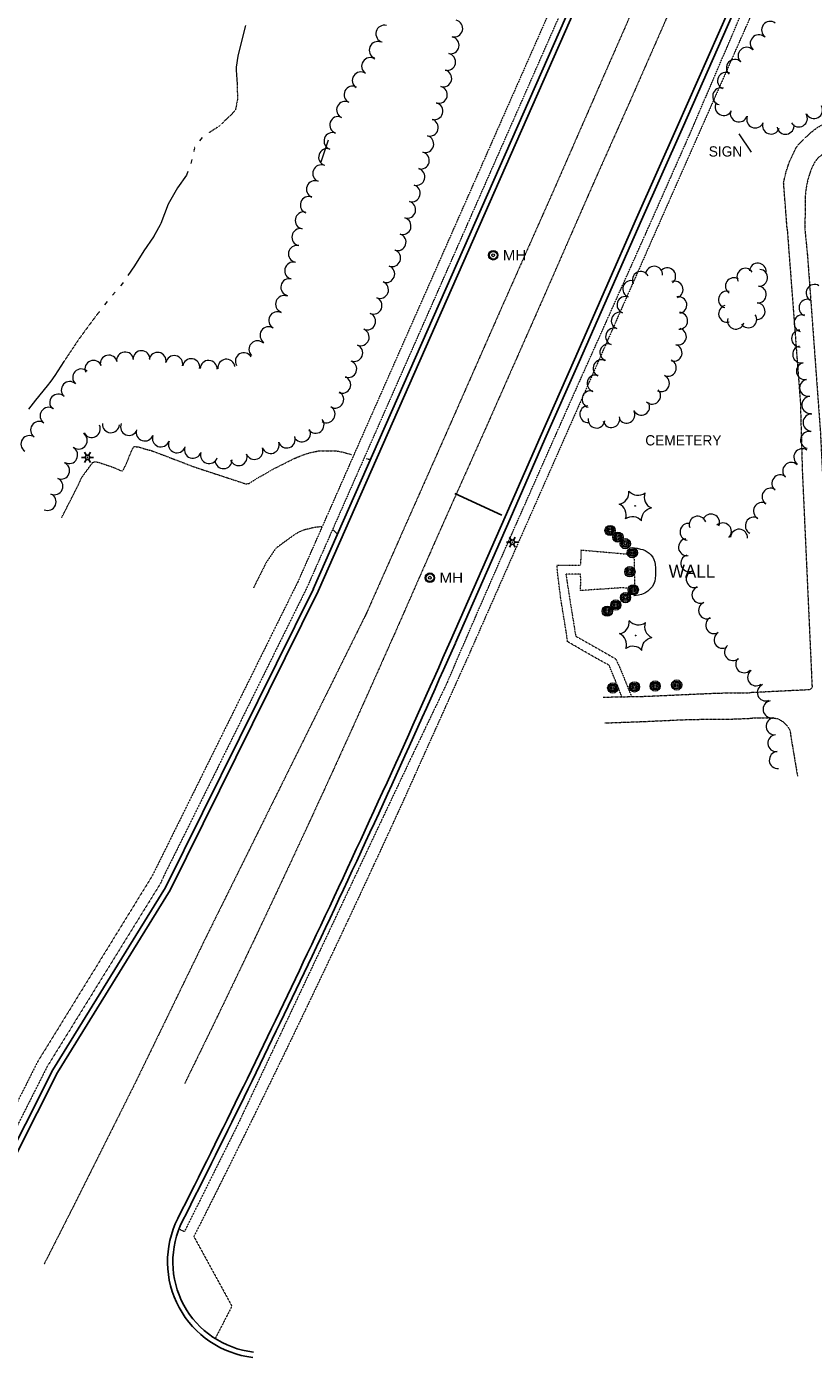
# Model space of a CAD drawing. Extents: x 386588 to 390135, y 96998 to 113606.
# Tile 2 of 93: x 386954 to 387322, y 96998 to 97620. Entities that reach past the tile are written whole.
import ezdxf
from ezdxf.enums import TextEntityAlignment as Align

# ---------------------------------------------------------------- set-up
doc = ezdxf.new("R2010")
doc.units = 0
doc.header["$MEASUREMENT"] = 0
for name, pattern in [('Wisdot3', [0.1875, 0.125, -0.0625]), ('Wisdot5', [0.1, 0.05, -0.05]), ('Wisdot6', [0.375, 0.125, -0.0625, 0.03125, -0.0625, 0.03125, -0.0625])]:
    doc.linetypes.add(name, pattern=pattern)
for name, color, linetype, lineweight in [('E_AREA', 2, 'Wisdot3', 15), ('E_DWY', 2, 'Wisdot3', 15), ('E_LAND_Vegetation', 3, 'Continuous', 15), ('E_LTG', 21, 'Continuous', 25), ('E_MISCPROP', 30, 'Continuous', 15), ('E_MISCPROP_Railing', 30, 'Continuous', 15), ('E_PATH_Sidewalk', 2, 'Wisdot5', 15), ('E_RDWY', 21, 'Continuous', 25), ('E_RDWY_C_and_G', 21, 'Continuous', 25), ('E_RDWY_PavtEdge', 200, 'Wisdot3', 15), ('E_SGN', 21, 'Continuous', 15), ('E_UTL_MH', 30, 'Continuous', 15), ('E_WAL', 40, 'Continuous', 25), ('E_WTR', 4, 'Wisdot6', 15), ('E_WTR_Elevations', 4, 'Continuous', 15)]:
    doc.layers.add(name, color=color, linetype=linetype, lineweight=lineweight)
doc.styles.add('Style-dot_font5', font='dot_font5.shx')

# ---------------------------------------------------------------- blocks, each defined once
blk = doc.blocks.new('CEM')
at = {"layer": 'E_AREA', "style": 'Style-dot_font5'}
blk.add_text('CEMETERY', height=12, dxfattribs=at).set_placement((0, 0), align=Align.MIDDLE_CENTER)
blk = doc.blocks.new('LPOL')
at = {"layer": 'E_LTG'}
for p, q in [((-4, 0), (-1.5, 0)), ((-0.75, 1.3), (-2, 3.46)), ((0.75, 1.3), (2, 3.46)), ((1.5, 0), (4, 0)), ((-2, -3.46), (-0.75, -1.3)), ((2, -3.46), (0.75, -1.3))]:
    blk.add_line(p, q, dxfattribs=at)
for radius in [1.5, 1.5, 1.5, 0.125]:
    blk.add_circle((0, 0), radius, dxfattribs=at)
blk = doc.blocks.new('MH')
at = {"layer": 'E_UTL_MH'}
for radius in [5, 4, 1.5]:
    blk.add_circle((0, 0), radius, dxfattribs=at)
at = {"layer": 'E_UTL_MH', "style": 'Style-dot_font5', "width": 1.111111}
blk.add_text('MH', height=10.8, dxfattribs=at).set_placement((10, 0), align=Align.MIDDLE_LEFT)
blk = doc.blocks.new('CTRE')
at = {"layer": 'E_LAND_Vegetation'}
blk.add_circle((0, 0), 0.223, dxfattribs=at)
for centre, start, end in [((-11.97, 8.96), 280.2067, 5.97162), ((1.81, 14.92), 220.21132, 305.97623), ((-13.83, -5.9), 340.21132, 65.97623), ((13.83, 5.89), 160.21133, 245.97624), ((-1.81, -14.93), 40.21133, 125.97624)]:
    blk.add_arc(centre, 7.87, start, end, dxfattribs=at)
at = {"layer": 'E_LAND_Vegetation', "extrusion": (0, 0, -1)}
blk.add_arc((-12.03, -9.04), 7.87, 354.07279, 79.74889, dxfattribs=at)
blk = doc.blocks.new('POLE')
at = {"layer": 'E_MISCPROP'}
for radius in [4.46, 3.35, 2.23, 1.12]:
    blk.add_circle((0, 0), radius, dxfattribs=at)
blk = doc.blocks.new('SIGN')
at = {"layer": 'E_SGN', "lineweight": 13, "style": 'Style-dot_font5'}
blk.add_text('SIGN', height=12, dxfattribs=at).set_placement((0, 0), align=Align.MIDDLE_CENTER)

msp = doc.modelspace()

# ---------------------------------------------------------------- linework, layer by layer
at = {"layer": 'E_DWY', "flags": 128}
for points in [[(387309.74, 97525.71), (387308.07, 97547.55), (387309.34, 97552.83), (387310.85, 97557.31), (387313.96, 97563.86), (387315.46, 97565.82), (387320.83, 97570.93), (387322.52, 97572.23), (387323.88, 97573.24), (387326.41, 97574.7), (387328.13, 97575.49), (387328.92, 97575.97), (387330.01, 97576.61), (387331.81, 97577.61), (387333.51, 97578.44), (387335.21, 97579.16), (387337.93, 97580.15), (387340.18, 97581), (387342.53, 97581.58), (387344.75, 97581.88), (387346.81, 97582.04), (387350.48, 97582.09), (387352.44, 97582.1), (387354.68, 97582.22), (387356.89, 97582.48), (387358.56, 97582.59), (387360.75, 97582.54), (387364.35, 97582.61), (387366.67, 97582.85), (387368.24, 97582.99), (387383.4, 97583.33), (387406.22, 97583.4), (387429.79, 97583.13), (387446.63, 97584.84), (387458.38, 97585.76), (387469.34, 97586.27), (387476.16, 97586.55), (387480.37, 97586.67), (387483.18, 97586.81), (387486.16, 97587.12), (387488.67, 97587.44), (387489.73, 97587.58), (387491.46, 97587.98), (387493.55, 97588.45), (387495.6, 97589.01), (387498.27, 97590.04), (387503.12, 97591.84), (387506.7, 97593.1), (387509.48, 97594.15), (387512.41, 97595.22), (387514.97, 97595.99), (387516.68, 97596.7), (387518.75, 97597.73), (387521.21, 97599.26), (387523.44, 97600.5), (387525.06, 97601.26), (387525.7, 97601.61), (387526.8, 97602.14), (387529.43, 97603.06), (387531.46, 97602.37), (387533.66, 97600.8), (387535.04, 97599.75), (387535.82, 97598.74), (387536.62, 97596.46), (387536.48, 97595.19), (387535.93, 97592.69), (387535.71, 97590.74)], [(387433.27, 97507.88), (387432.33, 97535.76), (387431.32, 97547.1), (387430.04, 97554.42), (387428.06, 97558.68), (387426.43, 97560.76), (387425.07, 97562.38), (387423.54, 97563.94), (387422.06, 97565.13), (387419.79, 97566.62), (387418.27, 97567.34), (387415.39, 97568.4), (387412.45, 97568.95), (387409.57, 97569.45), (387406.51, 97569.62), (387403.55, 97569.62), (387400.44, 97569.42), (387397.06, 97569.32), (387393.39, 97569.27), (387389.14, 97569.21), (387384.28, 97569.14), (387379.99, 97569.07), (387375.48, 97568.86), (387372.06, 97568.6), (387368.77, 97568.5), (387364.96, 97568.5), (387362.4, 97568.57), (387359.71, 97568.68), (387356.71, 97568.77), (387354.06, 97568.92), (387351.29, 97569.09), (387349.91, 97569.11), (387347.81, 97569.04), (387345.47, 97568.81), (387343.09, 97568.53), (387340.29, 97568.08), (387337.67, 97567.34), (387334.78, 97566.3), (387332.27, 97565.09), (387330.53, 97564.16), (387328.56, 97562.74), (387324.43, 97559.17), (387323.45, 97558.14), (387322.75, 97557.16), (387322.25, 97556.35), (387321.24, 97554.4), (387320.28, 97551.71), (387319.54, 97549.22), (387318.99, 97546.91), (387318.59, 97544.63), (387318.34, 97542.56), (387318.17, 97541.33), (387318.04, 97525.65)], [(387309.74, 97525.71), (387315.91, 97444.57), (387316.82, 97412.46), (387321.4, 97311.27), (387321.15, 97310.9), (387320.81, 97310.53), (387320.41, 97310.25), (387320.08, 97310.12), (387292.12, 97308.73)], [(387318.04, 97525.65), (387319.27, 97512.9), (387325.26, 97431.05), (387331.23, 97311.53), (387331.4, 97311.03), (387331.65, 97310.78), (387331.97, 97310.74), (387332.36, 97310.73), (387332.89, 97310.68), (387364.88, 97312.63)], [(386970.12, 97390.54), (386977.58, 97405.11), (386979.52, 97409.37), (386984.79, 97416.6), (386985.97, 97416.82), (386986.98, 97416.68), (386988.55, 97416.2), (386990.35, 97415.59), (386992.61, 97414.85), (386994.47, 97414.2), (386996.45, 97413.33), (386997.76, 97412.75), (386998.55, 97412.54), (386998.98, 97412.91), (386999.74, 97414.39), (387000.94, 97416.98), (387001.87, 97419.41), (387002.82, 97421.67), (387003.43, 97422.97), (387003.92, 97423.76), (387004.55, 97423.96), (387006.32, 97423.76), (387008.36, 97423.09), (387010.13, 97422.59), (387011.46, 97422.25), (387012.59, 97421.92), (387032.45, 97414.35), (387055.81, 97406.67), (387056.79, 97406.45), (387058.01, 97406.71), (387059.03, 97407.43), (387061.5, 97408.98), (387069.46, 97413.56), (387079.25, 97418.45), (387083.08, 97420.01), (387086.19, 97421.03), (387089.06, 97421.63), (387090.28, 97421.9), (387094.38, 97421.96), (387098.42, 97421.98), (387101.83, 97421.33), (387104.52, 97420.57), (387105.88, 97420.22)], [(387112.83, 97418.32), (387114.73, 97417.89)], [(387091.99, 97386.33), (387090.84, 97386.33), (387088.94, 97386.14), (387086.2, 97385.55), (387084.46, 97385.13), (387082.51, 97384.52), (387081.28, 97383.91), (387079.39, 97382.87), (387079.06, 97382.63), (387070.44, 97376.35), (387065.86, 97369.54), (387059.95, 97357.8)], [(387099.29, 97382.9), (387097.27, 97384.84), (387097.15, 97384.9)], [(387223.61, 97306.67), (387243.76, 97307.08), (387260.36, 97307.84), (387275.74, 97308.53), (387285.03, 97308.74), (387292.12, 97308.73)], [(387260.94, 97296.11), (387273.69, 97296.42), (387284.32, 97296.45), (387291.54, 97296.71), (387293.7, 97296.94)], [(387293.68, 97296.94), (387302.06, 97296.99), (387304.03, 97296.82), (387305.54, 97296.55), (387307.09, 97295.63), (387308.19, 97294.94), (387309.12, 97293.99), (387310.62, 97292), (387311.13, 97290.83), (387311.33, 97289.02), (387314.59, 97269.58)], [(387224.36, 97294.61), (387243.17, 97295.29), (387260.94, 97296.11)]]:
    msp.add_lwpolyline(points, dxfattribs=at)
at = {"layer": 'E_LAND_Vegetation'}
msp.add_line((387094.91, 97567.35), (387091.46, 97557.01), dxfattribs=at)
for centre, radius, start, end in [((387121.23, 97617.15), 3.99, 75.33103, 255.31571), ((387153.89, 97619.62), 3.99, 255.74709, 75.73176), ((387301.81, 97618.91), 4.01, 54.29559, 234.28027), ((387152.19, 97611.73), 3.99, 258.48704, 78.47172), ((387296.48, 97612.68), 4.01, 49.38845, 229.37313), ((387118.15, 97609.47), 3.99, 66.77008, 246.75476), ((387290.79, 97606.79), 4.01, 44.57864, 224.56331), ((387114.58, 97601.96), 3.99, 56.76673, 236.75141), ((387150.56, 97603.95), 3.99, 257.7269, 77.71158), ((387285.28, 97601.1), 4.01, 46.99896, 226.98364), ((387110.21, 97595.29), 3.99, 56.76673, 236.75141), ((387148.74, 97596.29), 3.99, 255.11689, 75.10156), ((387281.16, 97595.05), 4.01, 63.97181, 243.95649), ((387106.36, 97588.63), 3.99, 63.99655, 243.98123), ((387146.69, 97588.58), 3.99, 255.11689, 75.10156), ((387278.91, 97587.85), 4.01, 75.96549, 255.95016), ((387102.86, 97581.46), 3.99, 63.99655, 243.98123), ((387144.61, 97580.91), 3.99, 254.48485, 74.46953), ((387280.08, 97582.91), 4.01, 152.96322, 332.94789), ((387322.3, 97581.46), 4.01, 208.30881, 28.29349), ((387099.66, 97574.42), 3.99, 70.29885, 250.28353), ((387142.47, 97573.23), 3.99, 254.32929, 74.31396), ((387287.13, 97579.86), 4.01, 161.76613, 341.75081), ((387294.8, 97577.06), 4.01, 157.70041, 337.68509), ((387315.17, 97577.53), 4.01, 211.73142, 31.7161), ((387096.97, 97566.91), 3.99, 70.29885, 250.28353), ((387302.16, 97574.2), 4.01, 160.92779, 340.91247), ((387308.95, 97574.1), 4.01, 188.87059, 8.85527), ((387140.32, 97565.56), 3.99, 254.32929, 74.31396), ((387094.45, 97559.39), 3.99, 71.55862, 251.54329), ((387138.28, 97557.81), 3.99, 255.40991, 75.39459), ((387091.69, 97551.79), 3.99, 68.13578, 248.12045), ((387136.21, 97550.16), 3.99, 254.13392, 74.1186), ((387088.72, 97544.39), 3.99, 68.13578, 248.12045), ((387134.03, 97542.49), 3.99, 254.13392, 74.1186), ((387085.89, 97537.01), 3.99, 70.23326, 250.21793), ((387083.47, 97529.75), 3.99, 78.68456, 258.66924), ((387131.88, 97534.8), 3.99, 254.50584, 74.49052), ((387129.71, 97527.17), 3.99, 253.38648, 73.37115), ((387081.91, 97521.94), 3.99, 78.68456, 258.66924), ((387127.38, 97519.62), 3.99, 251.31398, 71.29865), ((387080.34, 97514.12), 3.99, 78.68456, 258.66924), ((387124.84, 97512.13), 3.99, 249.55937, 69.54405), ((387078.57, 97506.28), 3.99, 76.89141, 256.87609), ((387122.06, 97504.69), 3.99, 248.72794, 68.71262), ((387296, 97505.86), 3.92, 355.89225, 175.87693), ((387076.77, 97498.51), 3.99, 76.94096, 256.92564), ((387241.21, 97501.96), 3.94, 27.63213, 207.61681), ((387247.47, 97504.38), 3.94, 356.90562, 176.89029), ((387253.63, 97503.63), 3.94, 309.28285, 129.26753), ((387284.76, 97499.01), 3.92, 55.68324, 235.66792), ((387290.15, 97503.44), 3.92, 33.37335, 213.35802), ((387296.64, 97502.94), 3.92, 265.69492, 85.6796), ((387119.16, 97497.3), 3.99, 247.60689, 67.59156), ((387236.73, 97497.65), 3.94, 70.14298, 250.12766), ((387257.07, 97497.44), 3.94, 290.21388, 110.19856), ((387281.53, 97492.74), 3.92, 74.84939, 254.83407), ((387296.05, 97495.12), 3.92, 265.69492, 85.6796), ((387322.59, 97495.82), 3.97, 59.49445, 239.47913), ((387074.28, 97490.62), 3.99, 67.91035, 247.89503), ((387116.12, 97489.93), 3.99, 247.60689, 67.59156), ((387234.06, 97490.24), 3.94, 70.14298, 250.12766), ((387258.84, 97490.18), 3.94, 279.83044, 99.81512), ((387281.59, 97486.1), 3.92, 104.93834, 284.92302), ((387295.46, 97487.3), 3.92, 265.69492, 85.6796), ((387319.26, 97488.88), 3.97, 65.73214, 245.71682), ((387071.08, 97483.05), 3.99, 61.0886, 241.07328), ((387113.11, 97482.54), 3.99, 247.91517, 67.89985), ((387231.38, 97482.83), 3.94, 70.14298, 250.12766), ((387259.23, 97482.8), 3.94, 267.55003, 87.53471), ((387285.7, 97482.84), 3.92, 165.1523, 345.13697), ((387291.57, 97483.45), 3.92, 214.30417, 34.28884), ((387316.91, 97481.68), 3.97, 75.03258, 255.01726), ((387067.02, 97476.01), 3.99, 56.82703, 236.8117), ((387110.11, 97475.15), 3.99, 247.91517, 67.89985), ((387228.7, 97475.42), 3.94, 70.14298, 250.12766), ((387258.62, 97475.42), 3.94, 255.12167, 75.10634), ((387315.76, 97474.46), 3.97, 90.25561, 270.24029), ((387061.83, 97469.44), 3.99, 45.26259, 225.24727), ((387107.11, 97467.76), 3.99, 247.91517, 67.89985), ((387226.03, 97468.02), 3.94, 70.14298, 250.12766), ((387256.6, 97467.8), 3.94, 255.12167, 75.10634), ((386992.26, 97462.74), 3.99, 12.32453, 192.3092), ((386999.9, 97464.19), 3.99, 7.05709, 187.04177), ((387007.54, 97464.81), 3.99, 359.01603, 179.00071), ((387015.08, 97464.05), 3.99, 349.07943, 169.06411), ((387022.89, 97462.51), 3.99, 348.76708, 168.75176), ((387030.82, 97461.06), 3.99, 351.07008, 171.05475), ((387047.28, 97460.82), 3.99, 7.98405, 187.96872), ((387055.46, 97463.86), 3.99, 30.21906, 210.20374), ((387316.29, 97467.04), 3.97, 102.66333, 282.648), ((386979.37, 97456.27), 3.99, 47.57513, 227.5598), ((386985.08, 97460.29), 3.99, 22.36529, 202.34996), ((387038.98, 97460.26), 3.99, 357.85302, 177.8377), ((387104.28, 97460.23), 3.99, 249.98042, 69.9651), ((387222.85, 97460.57), 3.94, 63.69959, 243.68426), ((387253.91, 97460.78), 3.94, 245.85754, 65.84222), ((387318.02, 97459.25), 3.97, 101.14151, 281.12619), ((386973.99, 97450.38), 3.99, 47.57513, 227.5598), ((387101.48, 97452.87), 3.99, 247.11994, 67.10462), ((387220.07, 97453.5), 3.94, 71.56454, 251.54921), ((387250.69, 97453.59), 3.94, 245.85754, 65.84222), ((387319.55, 97451.47), 3.97, 101.14151, 281.12619), ((386968.61, 97444.5), 3.99, 47.57513, 227.5598), ((387098.2, 97445.93), 3.99, 239.56263, 59.54731), ((387217.67, 97446.1), 3.94, 74.21648, 254.20116), ((387246.59, 97447.74), 3.94, 225.67588, 45.66056), ((387320.57, 97443.44), 3.97, 96.54914, 276.53381), ((386964.09, 97438.32), 3.99, 55.91104, 235.89572), ((387094.16, 97439.06), 3.99, 239.56263, 59.54731), ((387216.64, 97439.08), 3.94, 93.22153, 273.20621), ((387234.54, 97438.85), 3.94, 208.63005, 28.61472), ((387241.46, 97442.62), 3.94, 208.63005, 28.61472), ((386959.62, 97431.72), 3.99, 55.91104, 235.89572), ((386984.29, 97432.19), 3.99, 207.00729, 26.99197), ((386993.24, 97434.41), 3.99, 176.3523, 356.33698), ((387001.73, 97433.17), 3.99, 157.40844, 337.39312), ((387089, 97434.15), 3.99, 218.69285, 38.67753), ((387220.53, 97436.56), 3.94, 172.65438, 352.63906), ((387227.46, 97436.8), 3.94, 195.14167, 15.12634), ((387321.14, 97435.19), 3.97, 86.89924, 266.88392), ((386955.15, 97425.12), 3.99, 55.91104, 235.89572), ((386978.15, 97426.77), 3.99, 236.3542, 56.33888), ((387009.06, 97430.53), 3.99, 162.19117, 342.17585), ((387016.65, 97427.79), 3.99, 159.56721, 339.55189), ((387075.52, 97427.28), 3.99, 199.40207, 19.38675), ((387082.63, 97430.12), 3.99, 207.76709, 27.75177), ((387319.94, 97427.02), 3.97, 76.98453, 256.96921), ((386973.7, 97419.94), 3.99, 241.47687, 61.46155), ((387024.16, 97425.02), 3.99, 158.72518, 338.70986), ((387031.61, 97422.48), 3.99, 161.47893, 341.46361), ((387039.16, 97419.95), 3.99, 161.67952, 341.6642), ((387060.42, 97421.92), 3.99, 201.60829, 21.59297), ((387068, 97424.7), 3.99, 198.63983, 18.62451), ((387316.83, 97418.98), 3.97, 56.7395, 236.72418), ((386969.93, 97412.71), 3.99, 246.63095, 66.61563), ((387045.97, 97417.6), 3.99, 182.25118, 2.23586), ((387053.01, 97419.03), 3.99, 201.05729, 21.04197), ((387311.64, 97412.55), 3.97, 46.75687, 226.74154), ((386966.77, 97405.39), 3.99, 246.63095, 66.61563), ((387306.56, 97406.7), 3.97, 51.56981, 231.55448), ((387301.94, 97400.51), 3.97, 57.19312, 237.1778), ((386963.6, 97398.07), 3.99, 246.63095, 66.61563), ((387297.95, 97393.83), 3.97, 61.07816, 241.06284), ((387267.86, 97387.38), 3.97, 19.57482, 199.5595), ((387274.11, 97388.38), 3.97, 338.13684, 158.12151), ((387294.12, 97386.9), 3.97, 61.3574, 241.34208), ((387263.56, 97384.04), 3.97, 80.48909, 260.47377), ((387279.65, 97384.26), 3.97, 314.20185, 134.18652), ((387287.21, 97381.3), 3.97, 356.84612, 176.8308), ((387262.85, 97376.85), 3.97, 98.16122, 278.1459), ((387263.96, 97369.37), 3.97, 108.22008, 288.20476), ((387266.46, 97361.88), 3.97, 109.10647, 289.09115), ((387269.16, 97354.57), 3.97, 112.73743, 292.72211), ((387272.26, 97347.31), 3.97, 113.6464, 293.63107), ((387275.58, 97340.35), 3.97, 119.31487, 299.29954), ((387279.52, 97333.52), 3.97, 120.73402, 300.7187), ((387284.4, 97327.77), 3.97, 130.70511, 310.68978), ((387289.61, 97322.07), 3.97, 136.1752, 316.15987), ((387295.19, 97315.93), 3.97, 125.38346, 305.36814), ((387299.7, 97308.88), 3.97, 112.02333, 292.008), ((387302.41, 97301), 3.97, 99.99165, 279.97632), ((387303.88, 97293.07), 3.97, 96.12034, 276.10502), ((387304.63, 97285.14), 3.97, 95.12432, 275.10899), ((387305.34, 97277.24), 3.97, 95.12432, 275.10899)]:
    msp.add_arc(centre, radius, start, end, dxfattribs=at)
at = {"layer": 'E_MISCPROP_Railing', "flags": 128}
msp.add_lwpolyline([(387237.87, 97376.55), (387239.47, 97376.39), (387241.17, 97376), (387242.13, 97375.7), (387243.23, 97375.26), (387244.27, 97374.71), (387245.08, 97374.1), (387245.94, 97373.35), (387246.79, 97372.19), (387247.39, 97371.02), (387247.76, 97369.84), (387247.98, 97368.79), (387248.14, 97367.27), (387248.19, 97365.56), (387248.15, 97363.83), (387248.02, 97362.28), (387247.73, 97360.99), (387247.13, 97359.42), (387246.49, 97358.33), (387245.5, 97357.15), (387244.52, 97356.24), (387243.12, 97355.41), (387241.5, 97354.73), (387240.19, 97354.4), (387239.01, 97354.24), (387238.13, 97354.11), (387238, 97354.08)], dxfattribs=at)
at = {"layer": 'E_PATH_Sidewalk', "lineweight": 15}
msp.add_line((387240.43, 97710.12), (387085.26, 97358.55), dxfattribs=at)
at = {"layer": 'E_PATH_Sidewalk', "flags": 128}
for points in [[(387291.86, 97839.04), (387080.72, 97360.65), (387080.74, 97360.69), (387076.61, 97352.34)], [(387150.87, 97314.03), (387161.65, 97339.08), (387177.32, 97375.04), (387195.54, 97416.14), (387214.6, 97458.98), (387246.87, 97531.01), (387263.98, 97569.68), (387290.79, 97632.27), (387301.7, 97657.45), (387308.09, 97671.65)], [(387232.35, 97306.85), (387230.23, 97312.25), (387226.51, 97321.35), (387226.25, 97321.67), (387219.61, 97325.33), (387210.97, 97330.32), (387206.94, 97332.66), (387206.37, 97336.88), (387203.83, 97352.46), (387202.35, 97364.36), (387201.98, 97368.48), (387213.12, 97368.5), (387213.24, 97370.43), (387213.3, 97375.55), (387234.8, 97373.66), (387237.98, 97374.83), (387238.36, 97356.57), (387236.64, 97357.49), (387236.43, 97357.55), (387232.42, 97357.86), (387212.96, 97356.54), (387213.1, 97359.09), (387213.09, 97364.29), (387206.18, 97364.18), (387208.31, 97350.41), (387210.78, 97335.23), (387220.65, 97329.64), (387229.48, 97324.6), (387231.59, 97320.11), (387236.89, 97306.94)], [(387085.3, 97358.63), (387041.59, 97270.37), (387038.91, 97265), (387018.85, 97224.72), (387016.31, 97219.31), (386963.42, 97133.81), (386924.96, 97057.74), (386927.63, 97056.39)], [(387150.87, 97314.03), (387133.79, 97278.43), (387052.01, 97105.4), (387027.6, 97056.49), (387025.1, 97057.75)]]:
    msp.add_lwpolyline(points, dxfattribs=at)
for points in [[(387312.96, 97671.38), (387160.23, 97325.32), (387129.58, 97257.07, -0.009759), (387032.06, 97054.24), (387049.87, 97021.64), (387042.08, 97006.59)], [(387076.61, 97352.34), (387012.63, 97223.14), (386958.98, 97136.11), (386920.51, 97060.03, -0.209354), (386877.24, 97024.87), (386853.4, 97028.5), (386850.76, 97014.86)]]:
    msp.add_lwpolyline(points, format="xyb", dxfattribs=at)
at = {"layer": 'E_RDWY', "flags": 128}
for points in [[(387152.25, 97333.03), (387177.78, 97391.13), (387194.11, 97428.4), (387210.14, 97464.66), (387239.28, 97530.88), (387258.32, 97573.6), (387282.37, 97628.16), (387301.81, 97671.88)], [(387154.53, 97332.03), (387180.07, 97390.13), (387196.4, 97427.39), (387212.43, 97463.65), (387241.56, 97529.86), (387260.61, 97572.59), (387284.66, 97627.15), (387304.09, 97670.87)]]:
    msp.add_lwpolyline(points, dxfattribs=at)
at = {"layer": 'E_RDWY_C_and_G'}
for p, q in [((387090.24, 97356.21), (387301.27, 97834.35)), ((387154.14, 97401.92), (387176.21, 97391.82))]:
    msp.add_line(p, q, dxfattribs=at)
at = {"layer": 'E_RDWY_C_and_G', "linetype": 'Continuous', "lineweight": 25, "flags": 128}
msp.add_lwpolyline([(387087.96, 97357.22), (387298.94, 97835.25)], dxfattribs=at)
at = {"layer": 'E_RDWY_C_and_G', "flags": 128}
for points in [[(387090.24, 97356.21), (387020.93, 97216.32), (386968.2, 97131.08), (386929.85, 97055.22, -0.316408), (386848.31, 97012.53, -15.292508)], [(387088, 97357.32), (387018.74, 97217.54), (386966.02, 97132.3), (386927.62, 97056.36, -0.316375), (386848.63, 97015.01, -0.316375)], [(387152.25, 97333.03), (387150.62, 97329.56, -0.006839), (387085.14, 97186.52, -0.005983), (387024.55, 97062.67, 0.522035), (387059.65, 96997.7, 0.380961)], [(387154.51, 97331.97), (387152.9, 97328.53, -0.006838), (387087.4, 97185.45, -0.005983), (387026.78, 97061.54, 0.522035), (387059.93, 97000.18, 0.522035)]]:
    msp.add_lwpolyline(points, format="xyb", dxfattribs=at)
at = {"layer": 'E_RDWY_PavtEdge', "flags": 128}
for points in [[(387492.05, 98206.62), (387462.11, 98137.97), (387432.92, 98071.66), (387400.37, 97997.76), (387371.64, 97932.67), (387346.75, 97875.94), (387318.01, 97810.76), (387294.62, 97757.77), (387272.28, 97707.22), (387246.84, 97649.67), (387226.56, 97603.54), (387201.27, 97545.75), (387175.35, 97487.35), (387150.62, 97431.19), (387129.1, 97382.66), (387111.99, 97344.05)], [(387499.79, 98183.07), (387476.82, 98131.48), (387447.56, 98064.88), (387423.29, 98009.88), (387403.68, 97965.97), (387386.32, 97926.49), (387364.3, 97876.37), (387340.9, 97823.48), (387316.29, 97767.68), (387289.76, 97707.02), (387263.19, 97647.04), (387236.4, 97586.02), (387219.31, 97547.69), (387195.08, 97492.33), (387169.24, 97433.9), (387146.59, 97383.2)], [(387146.59, 97383.2), (387124.93, 97333.9)], [(387112.97, 97346.24), (387037.3, 97193.47), (387004.68, 97126.29), (386975.26, 97067.55), (386961.95, 97041.32)]]:
    msp.add_lwpolyline(points, dxfattribs=at)
msp.add_lwpolyline([(387124.93, 97333.99, -0.010026), (387027.73, 97125.81, -0.010026)], format="xyb", dxfattribs=at)
at = {"layer": 'E_SGN'}
msp.add_line((387293.04, 97561.78), (387287.28, 97570.34), dxfattribs=at)
at = {"layer": 'E_WTR'}
msp.add_line((387016.64, 97528.41), (387013.18, 97522.02), dxfattribs=at)
at = {"layer": 'E_WTR', "flags": 128}
for points in [[(387052.27, 97593.2), (387052.52, 97586.62), (387051.47, 97581.23), (387048.11, 97577.87), (387043.81, 97573.83), (387039.18, 97570.8)], [(387032.44, 97563.96), (387031.99, 97562.06)], [(386987.88, 97487.16), (386985.63, 97484.26), (386978.21, 97474.16), (386971.52, 97464.14)]]:
    msp.add_lwpolyline(points, dxfattribs=at)
at = {"layer": 'E_WTR_Elevations', "flags": 128}
for points in [[(387056.19, 97620.95), (387054.23, 97613.11), (387052.66, 97606.69), (387051.87, 97601.52), (387051.84, 97600.14), (387052.26, 97593.47), (387052.27, 97593.2)], [(387035.94, 97568.64), (387034.77, 97567.08)], [(387031.08, 97558.27), (387030.62, 97556.38)], [(387029.26, 97552.73), (387028.62, 97551.03), (387024.36, 97545.03), (387020.01, 97537.39), (387016.64, 97528.41), (387016.31, 97527.79)], [(387016.31, 97527.79), (387013.18, 97522.02), (387008.62, 97515.49), (387004.34, 97508.54), (387001.15, 97503.97)], [(386995.22, 97496.26), (386993.95, 97494.79)], [(386998.98, 97500.74), (386998.6, 97500.18), (386997.77, 97499.21)], [(386991.47, 97491.78), (386990.28, 97490.24)], [(386971.52, 97464.14), (386971.26, 97463.75), (386967.03, 97457.2), (386965.2, 97454.51), (386963.47, 97452.43), (386957.97, 97445.73), (386954.7, 97441.48)]]:
    msp.add_lwpolyline(points, dxfattribs=at)

# ---------------------------------------------------------------- block references
at = {"layer": 'E_AREA', "xscale": 0.3999999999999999, "yscale": 0.3999999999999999, "zscale": 0.3999999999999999}
msp.add_blockref('CEM', (387261.16, 97426.86), dxfattribs=at)
at = {"layer": 'E_LAND_Vegetation', "xscale": 0.7108526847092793, "yscale": 0.7108526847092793, "zscale": 0.7108526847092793}
for p in [(387238.63, 97396.14), (387238.79, 97335.51)]:
    msp.add_blockref('CTRE', p, dxfattribs=at)
at = {"layer": 'E_LTG', "xscale": 0.692840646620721, "yscale": 0.692840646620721, "zscale": 0.692840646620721}
for p in [(386982.27, 97418.9), (387181.11, 97379.2)]:
    msp.add_blockref('LPOL', p, dxfattribs=at)
at = {"layer": 'E_MISCPROP', "xscale": 0.5377037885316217, "yscale": 0.5377037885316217, "zscale": 0.5377037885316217}
for p in [(387226.85, 97384.68), (387230.56, 97381.54), (387233.99, 97378.49), (387237.27, 97374.29), (387236.14, 97365.38), (387237.71, 97356.89), (387234.08, 97353.25), (387225.55, 97346.93), (387229.54, 97349.8), (387228.11, 97310.96), (387238.28, 97311.46), (387247.96, 97311.89), (387258.04, 97312.38)]:
    msp.add_blockref('POLE', p, dxfattribs=at)
at = {"layer": 'E_SGN', "xscale": 0.3999999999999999, "yscale": 0.3999999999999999, "zscale": 0.3999999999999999}
msp.add_blockref('SIGN', (387280.88, 97562.07), dxfattribs=at)
at = {"layer": 'E_UTL_MH', "xscale": 0.4444444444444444, "yscale": 0.4444444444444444, "zscale": 0.4444444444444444}
for p in [(387172.16, 97513.46), (387142.53, 97362.58)]:
    msp.add_blockref('MH', p, dxfattribs=at)

# ---------------------------------------------------------------- texts
at = {"layer": 'E_WAL', "style": 'Style-dot_font5'}
msp.add_text('WALL', height=6, dxfattribs=at).set_placement((387265.2, 97365.61), align=Align.MIDDLE_CENTER)

doc.saveas('drawing.dxf')
